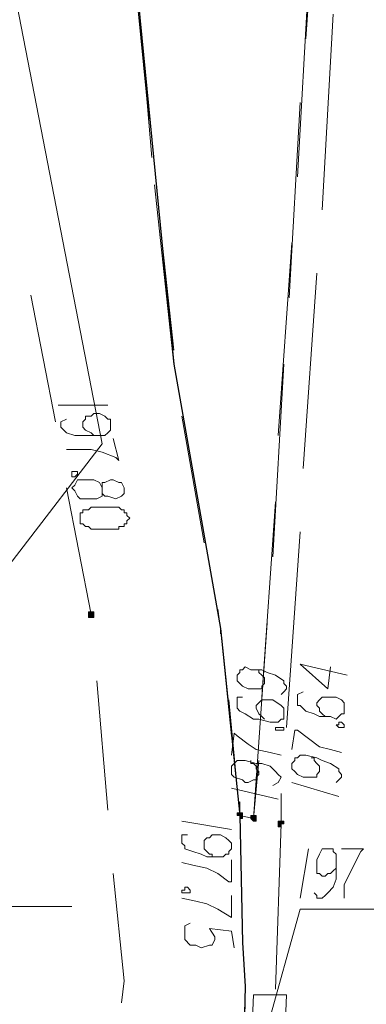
# Model space of a CAD drawing. Header units: metres. Extents: x 7431553 to 7432401, y 5544342 to 5544539.
# Tile 26 of 180: x 7432069.62 to 7432074.95, y 5544431.23 to 5544446.36. Entities that reach past the tile are written whole.
import ezdxf

# ---------------------------------------------------------------- set-up
doc = ezdxf.new("R2010")
doc.units = ezdxf.units.M
doc.header["$MEASUREMENT"] = 0
doc.layers.add('BG-PR90-PB-PZT-PZT01_2026_04_14$0$MAPA DCP', color=7, linetype='Continuous', lineweight=0)
doc.layers.add('PRIMETECH_XREF', color=7, linetype='Continuous', lineweight=5)

# ---------------------------------------------------------------- blocks, each defined once
blk = doc.blocks.new('BG-PR90-PB-PZT-PZT01_2026_04_14$0$Naddrwiną2025_v2klauzulap')
at = {"layer": 'BG-PR90-PB-PZT-PZT01_2026_04_14$0$MAPA DCP', "linetype": 'Continuous', "lineweight": 0, "transparency": 33554559}
for points in [[(7431728.342, 5544487.809), (7431728.342, 5544487.809), (7431728.342, 5544487.809), (7431728.342, 5544487.809), (7431728.385, 5544487.809), (7431728.385, 5544487.809), (7431728.385, 5544487.851), (7431728.385, 5544487.851), (7431728.385, 5544487.851), (7431728.342, 5544487.851), (7431728.342, 5544487.893), (7431728.342, 5544487.893), (7431728.342, 5544487.893), (7431728.3, 5544487.893), (7431728.3, 5544487.893), (7431728.3, 5544487.851), (7431728.3, 5544487.851), (7431728.3, 5544487.851), (7431728.3, 5544487.851), (7431728.3, 5544487.809), (7431728.3, 5544487.809), (7431728.3, 5544487.809), (7431728.3, 5544487.809), (7431728.3, 5544487.809), (7431728.3, 5544487.809)], [(7431728.258, 5544487.385), (7431728.258, 5544487.385), (7431728.258, 5544487.385), (7431728.3, 5544487.428), (7431728.3, 5544487.428), (7431728.3, 5544487.428), (7431728.3, 5544487.428), (7431728.3, 5544487.47), (7431728.3, 5544487.47), (7431728.3, 5544487.47), (7431728.258, 5544487.47), (7431728.258, 5544487.47), (7431728.258, 5544487.47), (7431728.258, 5544487.47), (7431728.215, 5544487.47), (7431728.215, 5544487.47), (7431728.215, 5544487.47), (7431728.215, 5544487.47), (7431728.215, 5544487.428), (7431728.215, 5544487.428), (7431728.215, 5544487.428), (7431728.215, 5544487.428), (7431728.215, 5544487.385)], [(7431728.215, 5544487.174), (7431728.215, 5544487.174), (7431728.215, 5544487.174), (7431728.215, 5544487.216), (7431728.258, 5544487.216), (7431728.258, 5544487.216), (7431728.258, 5544487.216), (7431728.258, 5544487.258), (7431728.258, 5544487.258), (7431728.215, 5544487.258), (7431728.215, 5544487.258), (7431728.215, 5544487.258), (7431728.215, 5544487.258), (7431728.173, 5544487.258), (7431728.173, 5544487.258), (7431728.173, 5544487.258), (7431728.173, 5544487.258), (7431728.173, 5544487.258), (7431728.173, 5544487.216), (7431728.173, 5544487.216), (7431728.173, 5544487.216), (7431728.173, 5544487.216), (7431728.173, 5544487.174), (7431728.173, 5544487.174), (7431728.173, 5544487.174)], [(7431725.125, 5544484.888), (7431725.125, 5544484.888), (7431725.125, 5544484.888), (7431725.167, 5544484.888), (7431725.167, 5544484.888), (7431725.167, 5544484.888), (7431725.167, 5544484.93), (7431725.167, 5544484.93), (7431725.167, 5544484.93), (7431725.167, 5544484.972), (7431725.125, 5544484.972), (7431725.125, 5544484.972), (7431725.125, 5544484.972), (7431725.125, 5544484.972), (7431725.083, 5544484.972), (7431725.083, 5544484.972), (7431725.083, 5544484.93), (7431725.083, 5544484.93), (7431725.083, 5544484.93), (7431725.083, 5544484.888), (7431725.083, 5544484.888), (7431725.083, 5544484.888), (7431725.083, 5544484.888)]]:
    blk.add_hatch(color=256, dxfattribs=at).paths.add_polyline_path(points)
at = {"layer": 'BG-PR90-PB-PZT-PZT01_2026_04_14$0$MAPA DCP', "linetype": 'Continuous', "lineweight": 25, "transparency": 33554687}
blk.add_lwpolyline([(7431670.684, 5544491.322), (7431671.7, 5544491.238), (7431672.674, 5544491.111), (7431695.492, 5544486.835), (7431697.481, 5544486.454), (7431702.773, 5544486.115), (7431709.038, 5544485.734), (7431711.367, 5544485.565), (7431714.372, 5544485.523), (7431721.273, 5544486.2), (7431725.337, 5544486.92), (7431728.215, 5544487.216), (7431730.163, 5544487.258), (7431730.84, 5544487.301), (7431739.434, 5544487.089), (7431770.083, 5544486.158)], dxfattribs=at)
at = {"layer": 'BG-PR90-PB-PZT-PZT01_2026_04_14$0$MAPA DCP', "color": 24, "linetype": 'Continuous', "lineweight": 18, "true_color": 0x9a3300, "transparency": 33554687}
blk.add_lwpolyline([(7431731.475, 5544487.639), (7431729.655, 5544488.147), (7431729.655, 5544491.195)], dxfattribs=at)
at = {"layer": 'BG-PR90-PB-PZT-PZT01_2026_04_14$0$MAPA DCP', "color": 24, "linetype": 'Continuous', "lineweight": 9, "true_color": 0x9a3300, "transparency": 33554687}
for points in [[(7431728.723, 5544488.782), (7431728.723, 5544489.121), (7431728.766, 5544489.079), (7431728.935, 5544488.994), (7431729.104, 5544488.909), (7431729.274, 5544488.825), (7431729.485, 5544488.825)], [(7431729.401, 5544488.359), (7431729.443, 5544488.401), (7431729.485, 5544488.401), (7431729.485, 5544488.486), (7431729.443, 5544488.528), (7431729.401, 5544488.571), (7431729.316, 5544488.655), (7431729.189, 5544488.698), (7431729.104, 5544488.698), (7431728.935, 5544488.698), (7431728.85, 5544488.698), (7431728.808, 5544488.698), (7431728.766, 5544488.655), (7431728.723, 5544488.655), (7431728.723, 5544488.613), (7431728.723, 5544488.571), (7431728.723, 5544488.528), (7431728.723, 5544488.486), (7431728.808, 5544488.444), (7431728.893, 5544488.401), (7431728.935, 5544488.401), (7431728.977, 5544488.401), (7431729.062, 5544488.401), (7431729.104, 5544488.401), (7431729.104, 5544488.444), (7431729.147, 5544488.486), (7431729.147, 5544488.528), (7431729.104, 5544488.571), (7431729.104, 5544488.613), (7431729.062, 5544488.655), (7431729.02, 5544488.698)], [(7431728.723, 5544488.274), (7431729.485, 5544488.147)]]:
    blk.add_lwpolyline(points, dxfattribs=at)
at = {"layer": 'BG-PR90-PB-PZT-PZT01_2026_04_14$0$MAPA DCP', "color": 1, "linetype": 'Continuous', "lineweight": 18, "transparency": 33554687}
blk.add_lwpolyline([(7431658.365, 5544473.924), (7431661.371, 5544479.342), (7431661.667, 5544486.666), (7431662.26, 5544486.962), (7431666.366, 5544488.528), (7431671.531, 5544488.867), (7431684.104, 5544486.412), (7431694.01, 5544484.591), (7431708.234, 5544483.152), (7431711.197, 5544482.983), (7431711.409, 5544482.94), (7431722.5, 5544485.099), (7431725.802, 5544482.559), (7431743.117, 5544482.517), (7431770.083, 5544481.755)], dxfattribs=at)
at = {"layer": 'BG-PR90-PB-PZT-PZT01_2026_04_14$0$MAPA DCP', "linetype": 'Continuous', "lineweight": 9, "transparency": 33554687}
for points in [[(7431725.929, 5544488.613), (7431726.268, 5544488.571), (7431725.887, 5544488.147), (7431726.056, 5544488.867)], [(7431726.31, 5544488.19), (7431726.353, 5544488.105), (7431726.522, 5544488.105), (7431726.522, 5544488.147), (7431726.607, 5544488.232), (7431726.649, 5544488.359), (7431726.691, 5544488.444), (7431726.691, 5544488.613), (7431726.734, 5544488.698), (7431726.691, 5544488.74), (7431726.649, 5544488.782), (7431726.649, 5544488.825), (7431726.607, 5544488.825), (7431726.564, 5544488.825), (7431726.522, 5544488.825), (7431726.48, 5544488.825), (7431726.437, 5544488.782), (7431726.395, 5544488.698), (7431726.395, 5544488.613), (7431726.395, 5544488.571), (7431726.395, 5544488.486), (7431726.437, 5544488.444), (7431726.48, 5544488.401), (7431726.522, 5544488.401), (7431726.564, 5544488.444), (7431726.607, 5544488.444), (7431726.649, 5544488.486), (7431726.691, 5544488.528)], [(7431727.199, 5544488.02), (7431726.903, 5544488.063), (7431726.903, 5544488.105), (7431727.03, 5544488.274), (7431727.157, 5544488.444), (7431727.199, 5544488.613), (7431727.242, 5544488.782)], [(7431727.707, 5544488.698), (7431727.665, 5544488.74), (7431727.623, 5544488.782), (7431727.58, 5544488.782), (7431727.538, 5544488.74), (7431727.496, 5544488.74), (7431727.411, 5544488.613), (7431727.369, 5544488.486), (7431727.326, 5544488.401), (7431727.284, 5544488.232), (7431727.284, 5544488.147), (7431727.326, 5544488.105), (7431727.326, 5544488.063), (7431727.369, 5544488.063), (7431727.411, 5544488.02), (7431727.453, 5544488.02), (7431727.496, 5544488.02), (7431727.538, 5544488.063), (7431727.58, 5544488.105), (7431727.623, 5544488.19), (7431727.623, 5544488.232), (7431727.623, 5544488.274), (7431727.623, 5544488.359), (7431727.623, 5544488.401), (7431727.58, 5544488.401), (7431727.538, 5544488.444), (7431727.496, 5544488.444), (7431727.453, 5544488.444), (7431727.411, 5544488.401), (7431727.369, 5544488.359), (7431727.326, 5544488.359), (7431727.326, 5544488.317)], [(7431727.707, 5544488.02), (7431727.919, 5544488.74)], [(7431726.353, 5544487.851), (7431726.31, 5544487.893), (7431726.268, 5544487.936), (7431726.226, 5544487.936), (7431726.183, 5544487.893), (7431726.141, 5544487.893), (7431726.056, 5544487.766), (7431726.014, 5544487.639), (7431725.972, 5544487.555), (7431725.972, 5544487.385), (7431725.929, 5544487.301), (7431725.972, 5544487.258), (7431725.972, 5544487.216), (7431726.014, 5544487.216), (7431726.056, 5544487.174), (7431726.099, 5544487.174), (7431726.141, 5544487.174), (7431726.183, 5544487.216), (7431726.226, 5544487.258), (7431726.268, 5544487.343), (7431726.268, 5544487.385), (7431726.268, 5544487.428), (7431726.268, 5544487.512), (7431726.268, 5544487.555), (7431726.226, 5544487.555), (7431726.183, 5544487.597), (7431726.141, 5544487.597), (7431726.099, 5544487.597), (7431726.056, 5544487.555), (7431726.014, 5544487.512), (7431725.972, 5544487.512), (7431725.972, 5544487.47)], [(7431726.395, 5544487.258), (7431726.395, 5544487.174), (7431726.564, 5544487.174), (7431726.607, 5544487.216), (7431726.649, 5544487.301), (7431726.734, 5544487.428), (7431726.734, 5544487.512), (7431726.776, 5544487.682), (7431726.776, 5544487.766), (7431726.776, 5544487.809), (7431726.734, 5544487.851), (7431726.734, 5544487.893), (7431726.691, 5544487.893), (7431726.607, 5544487.893), (7431726.564, 5544487.893), (7431726.522, 5544487.851), (7431726.437, 5544487.724), (7431726.437, 5544487.682), (7431726.437, 5544487.639), (7431726.437, 5544487.555), (7431726.48, 5544487.512), (7431726.522, 5544487.47), (7431726.564, 5544487.47), (7431726.649, 5544487.512), (7431726.691, 5544487.555), (7431726.734, 5544487.597)], [(7431727.284, 5544487.089), (7431726.945, 5544487.131), (7431726.988, 5544487.174), (7431727.115, 5544487.343), (7431727.199, 5544487.47), (7431727.242, 5544487.682), (7431727.284, 5544487.851)], [(7431727.75, 5544487.724), (7431727.707, 5544487.809), (7431727.623, 5544487.851), (7431727.58, 5544487.809), (7431727.538, 5544487.766), (7431727.453, 5544487.682), (7431727.411, 5544487.555), (7431727.411, 5544487.47), (7431727.369, 5544487.301), (7431727.369, 5544487.216), (7431727.369, 5544487.174), (7431727.411, 5544487.131), (7431727.453, 5544487.089), (7431727.496, 5544487.089), (7431727.538, 5544487.089), (7431727.58, 5544487.089), (7431727.623, 5544487.131), (7431727.665, 5544487.258), (7431727.707, 5544487.301), (7431727.707, 5544487.343), (7431727.665, 5544487.428), (7431727.665, 5544487.47), (7431727.623, 5544487.47), (7431727.58, 5544487.512), (7431727.538, 5544487.512), (7431727.496, 5544487.47), (7431727.453, 5544487.47), (7431727.411, 5544487.428), (7431727.411, 5544487.385), (7431727.369, 5544487.385)], [(7431727.792, 5544487.089), (7431727.961, 5544487.809)], [(7431728.427, 5544487.089), (7431728.3, 5544486.327)], [(7431728.512, 5544486.412), (7431728.512, 5544486.327), (7431728.639, 5544486.327), (7431728.681, 5544486.369), (7431728.723, 5544486.369), (7431728.766, 5544486.496), (7431728.808, 5544486.623), (7431728.85, 5544486.708), (7431728.85, 5544486.877), (7431728.85, 5544486.962), (7431728.808, 5544487.004), (7431728.808, 5544487.047), (7431728.766, 5544487.047), (7431728.723, 5544487.089), (7431728.681, 5544487.089), (7431728.639, 5544487.089), (7431728.596, 5544487.047), (7431728.554, 5544487.004), (7431728.512, 5544486.92), (7431728.512, 5544486.835), (7431728.512, 5544486.793), (7431728.554, 5544486.75), (7431728.554, 5544486.708), (7431728.596, 5544486.666), (7431728.639, 5544486.666), (7431728.681, 5544486.666), (7431728.723, 5544486.666), (7431728.766, 5544486.708), (7431728.808, 5544486.75), (7431728.808, 5544486.793), (7431728.85, 5544486.793)], [(7431728.893, 5544487.089), (7431729.231, 5544487.089), (7431729.231, 5544487.047), (7431729.104, 5544486.877), (7431729.02, 5544486.708), (7431728.977, 5544486.496), (7431728.935, 5544486.327)], [(7431729.443, 5544487.089), (7431729.782, 5544487.089), (7431729.655, 5544486.877), (7431729.57, 5544486.708), (7431729.528, 5544486.539), (7431729.485, 5544486.327)], [(7431730.247, 5544487.131), (7431729.993, 5544487.089), (7431729.951, 5544486.75), (7431730.078, 5544486.835), (7431730.12, 5544486.835), (7431730.205, 5544486.793), (7431730.205, 5544486.75), (7431730.247, 5544486.623), (7431730.205, 5544486.539), (7431730.205, 5544486.454), (7431730.12, 5544486.369), (7431730.036, 5544486.369), (7431729.951, 5544486.369), (7431729.909, 5544486.369), (7431729.866, 5544486.454)], [(7431722.416, 5544485.269), (7431722.754, 5544485.353), (7431722.712, 5544485.311), (7431722.627, 5544485.099), (7431722.585, 5544484.93), (7431722.585, 5544484.718), (7431722.585, 5544484.549)], [(7431723.178, 5544485.099), (7431723.262, 5544485.099), (7431723.305, 5544485.142), (7431723.305, 5544485.184), (7431723.347, 5544485.311), (7431723.305, 5544485.396), (7431723.262, 5544485.438), (7431723.22, 5544485.438), (7431723.178, 5544485.438), (7431723.093, 5544485.396), (7431723.093, 5544485.353), (7431723.051, 5544485.269), (7431723.051, 5544485.226), (7431723.093, 5544485.142), (7431723.093, 5544485.099), (7431723.178, 5544485.099), (7431723.093, 5544485.057), (7431723.051, 5544484.972), (7431723.051, 5544484.845), (7431723.051, 5544484.718), (7431723.135, 5544484.676), (7431723.178, 5544484.634), (7431723.22, 5544484.676), (7431723.305, 5544484.718), (7431723.347, 5544484.761), (7431723.347, 5544484.888), (7431723.347, 5544484.93), (7431723.347, 5544485.015), (7431723.305, 5544485.099), (7431723.22, 5544485.099)], [(7431721.908, 5544485.184), (7431721.908, 5544484.422)], [(7431722.119, 5544484.549), (7431722.162, 5544484.464), (7431722.246, 5544484.464), (7431722.289, 5544484.507), (7431722.331, 5544484.549), (7431722.373, 5544484.676), (7431722.373, 5544484.803), (7431722.373, 5544484.888), (7431722.373, 5544485.057), (7431722.373, 5544485.142), (7431722.331, 5544485.184), (7431722.289, 5544485.226), (7431722.246, 5544485.226), (7431722.162, 5544485.226), (7431722.119, 5544485.226), (7431722.119, 5544485.184), (7431722.077, 5544485.142), (7431722.035, 5544485.057), (7431722.035, 5544484.972), (7431722.077, 5544484.93), (7431722.077, 5544484.845), (7431722.119, 5544484.845), (7431722.162, 5544484.803), (7431722.204, 5544484.803), (7431722.246, 5544484.803), (7431722.289, 5544484.845), (7431722.331, 5544484.93), (7431722.373, 5544484.972)]]:
    blk.add_lwpolyline(points, dxfattribs=at)
for points in [[(7431726.818, 5544488.698), (7431726.818, 5544488.74), (7431726.776, 5544488.74), (7431726.776, 5544488.782), (7431726.818, 5544488.825), (7431726.861, 5544488.825), (7431726.861, 5544488.782), (7431726.861, 5544488.74)], [(7431726.903, 5544487.766), (7431726.861, 5544487.766), (7431726.861, 5544487.893), (7431726.903, 5544487.893), (7431726.903, 5544487.851), (7431726.903, 5544487.809)], [(7431729.358, 5544486.454), (7431729.401, 5544486.454), (7431729.401, 5544486.327), (7431729.358, 5544486.327), (7431729.358, 5544486.369), (7431729.316, 5544486.369), (7431729.316, 5544486.412)], [(7431723.643, 5544485.523), (7431723.601, 5544485.48), (7431723.559, 5544485.48), (7431723.559, 5544485.438), (7431723.516, 5544485.438), (7431723.516, 5544485.396), (7431723.474, 5544485.353), (7431723.474, 5544485.311), (7431723.474, 5544485.269), (7431723.474, 5544485.226), (7431723.474, 5544485.184), (7431723.474, 5544485.142), (7431723.474, 5544485.057), (7431723.474, 5544484.972), (7431723.474, 5544484.93), (7431723.516, 5544484.888), (7431723.516, 5544484.803), (7431723.559, 5544484.803), (7431723.559, 5544484.761), (7431723.601, 5544484.761), (7431723.643, 5544484.761), (7431723.686, 5544484.761), (7431723.728, 5544484.761), (7431723.728, 5544484.803), (7431723.77, 5544484.845), (7431723.77, 5544484.888), (7431723.813, 5544484.93), (7431723.813, 5544484.972), (7431723.813, 5544485.015), (7431723.813, 5544485.057), (7431723.813, 5544485.099), (7431723.813, 5544485.142), (7431723.813, 5544485.184), (7431723.813, 5544485.226), (7431723.813, 5544485.269), (7431723.813, 5544485.353), (7431723.77, 5544485.353), (7431723.77, 5544485.396), (7431723.77, 5544485.438), (7431723.728, 5544485.438), (7431723.728, 5544485.48), (7431723.686, 5544485.48)], [(7431722.966, 5544484.718), (7431723.008, 5544484.676), (7431723.008, 5544484.634), (7431722.924, 5544484.634), (7431722.924, 5544484.676), (7431722.924, 5544484.718)]]:
    blk.add_lwpolyline(points, close=True, dxfattribs=at)
at = {"layer": 'BG-PR90-PB-PZT-PZT01_2026_04_14$0$MAPA DCP', "linetype": 'Continuous', "lineweight": 18, "transparency": 33554687}
for points in [[(7431715.896, 5544488.655), (7431718.902, 5544488.486)], [(7431716.277, 5544488.232), (7431713.272, 5544488.444)], [(7431719.876, 5544488.401), (7431722.881, 5544488.19)], [(7431718.394, 5544488.105), (7431715.388, 5544488.274)], [(7431720.257, 5544487.978), (7431717.251, 5544488.147)], [(7431723.855, 5544488.147), (7431726.861, 5544487.936)], [(7431722.373, 5544487.809), (7431719.41, 5544488.02)], [(7431724.236, 5544487.724), (7431721.273, 5544487.893)], [(7431726.395, 5544487.555), (7431723.389, 5544487.766)], [(7431727.877, 5544487.851), (7431728.342, 5544487.851), (7431730.882, 5544487.766)], [(7431728.258, 5544487.428), (7431725.252, 5544487.639)], [(7431730.12, 5544487.258), (7431728.215, 5544487.216), (7431728.258, 5544487.428), (7431727.369, 5544487.512)], [(7431726.437, 5544487.047), (7431728.215, 5544487.216), (7431728.258, 5544487.428)], [(7431731.009, 5544487.301), (7431732.999, 5544487.258)], [(7431734.1, 5544487.216), (7431731.094, 5544487.301)], [(7431728.004, 5544487.216), (7431728.215, 5544487.216), (7431729.993, 5544487.258)], [(7431725.04, 5544486.877), (7431725.337, 5544486.92), (7431726.988, 5544487.089)], [(7431722.458, 5544486.412), (7431725.337, 5544486.92), (7431725.421, 5544486.92)], [(7431722.077, 5544486.327), (7431724.024, 5544486.666)], [(7431718.521, 5544485.904), (7431721.273, 5544486.2), (7431721.484, 5544486.242)], [(7431719.071, 5544485.988), (7431721.061, 5544486.2)], [(7431714.542, 5544485.523), (7431717.505, 5544485.819)], [(7431716.108, 5544485.692), (7431718.098, 5544485.861)], [(7431731.094, 5544485.396), (7431730.755, 5544485.438), (7431729.104, 5544485.269)], [(7431728.131, 5544485.184), (7431726.141, 5544485.015)], [(7431725.125, 5544484.93), (7431723.178, 5544484.549)], [(7431722.162, 5544484.38), (7431720.214, 5544483.999)]]:
    blk.add_lwpolyline(points, dxfattribs=at)
at = {"layer": 'BG-PR90-PB-PZT-PZT01_2026_04_14$0$MAPA DCP', "linetype": 'Continuous', "lineweight": 0, "transparency": 33554687}
for points in [[(7431728.342, 5544487.809), (7431728.342, 5544487.809), (7431728.342, 5544487.809), (7431728.342, 5544487.809), (7431728.385, 5544487.809), (7431728.385, 5544487.809), (7431728.385, 5544487.851), (7431728.385, 5544487.851), (7431728.385, 5544487.851), (7431728.342, 5544487.851), (7431728.342, 5544487.893), (7431728.342, 5544487.893), (7431728.342, 5544487.893), (7431728.3, 5544487.893), (7431728.3, 5544487.893), (7431728.3, 5544487.851), (7431728.3, 5544487.851), (7431728.3, 5544487.851), (7431728.3, 5544487.851), (7431728.3, 5544487.809), (7431728.3, 5544487.809), (7431728.3, 5544487.809), (7431728.3, 5544487.809), (7431728.3, 5544487.809)], [(7431728.258, 5544487.385), (7431728.258, 5544487.385), (7431728.258, 5544487.385), (7431728.3, 5544487.428), (7431728.3, 5544487.428), (7431728.3, 5544487.428), (7431728.3, 5544487.428), (7431728.3, 5544487.47), (7431728.3, 5544487.47), (7431728.3, 5544487.47), (7431728.258, 5544487.47), (7431728.258, 5544487.47), (7431728.258, 5544487.47), (7431728.258, 5544487.47), (7431728.215, 5544487.47), (7431728.215, 5544487.47), (7431728.215, 5544487.47), (7431728.215, 5544487.47), (7431728.215, 5544487.428), (7431728.215, 5544487.428), (7431728.215, 5544487.428), (7431728.215, 5544487.428), (7431728.215, 5544487.385)], [(7431728.215, 5544487.174), (7431728.215, 5544487.174), (7431728.215, 5544487.174), (7431728.215, 5544487.216), (7431728.258, 5544487.216), (7431728.258, 5544487.216), (7431728.258, 5544487.216), (7431728.258, 5544487.258), (7431728.258, 5544487.258), (7431728.215, 5544487.258), (7431728.215, 5544487.258), (7431728.215, 5544487.258), (7431728.215, 5544487.258), (7431728.173, 5544487.258), (7431728.173, 5544487.258), (7431728.173, 5544487.258), (7431728.173, 5544487.258), (7431728.173, 5544487.258), (7431728.173, 5544487.216), (7431728.173, 5544487.216), (7431728.173, 5544487.216), (7431728.173, 5544487.216), (7431728.173, 5544487.174), (7431728.173, 5544487.174)], [(7431725.125, 5544484.888), (7431725.125, 5544484.888), (7431725.125, 5544484.888), (7431725.167, 5544484.888), (7431725.167, 5544484.888), (7431725.167, 5544484.888), (7431725.167, 5544484.93), (7431725.167, 5544484.93), (7431725.167, 5544484.93), (7431725.167, 5544484.972), (7431725.125, 5544484.972), (7431725.125, 5544484.972), (7431725.125, 5544484.972), (7431725.125, 5544484.972), (7431725.083, 5544484.972), (7431725.083, 5544484.972), (7431725.083, 5544484.93), (7431725.083, 5544484.93), (7431725.083, 5544484.93), (7431725.083, 5544484.888), (7431725.083, 5544484.888), (7431725.083, 5544484.888), (7431725.083, 5544484.888)]]:
    blk.add_lwpolyline(points, close=True, dxfattribs=at)
at = {"layer": 'BG-PR90-PB-PZT-PZT01_2026_04_14$0$MAPA DCP', "color": 24, "linetype": 'Continuous', "lineweight": 18, "true_color": 0x9a3300, "transparency": 33554687}
blk.add_lwpolyline([(7431731.941, 5544487.385), (7431730.967, 5544487.428), (7431730.967, 5544487.936), (7431731.983, 5544487.893)], close=True, dxfattribs=at)
at = {"layer": 'BG-PR90-PB-PZT-PZT01_2026_04_14$0$MAPA DCP', "color": 30, "linetype": 'Continuous', "lineweight": 18, "true_color": 0xff6500, "transparency": 33554687}
blk.add_lwpolyline([(7431727.157, 5544480.951), (7431729.612, 5544481.586), (7431729.612, 5544484.634)], dxfattribs=at)
blk = doc.blocks.new('BG-PR90-PB-PZT-PZT01_2026_04_14')
at = {"layer": 'BG-PR90-PB-PZT-PZT01_2026_04_14$0$MAPA DCP', "rotation": 270}
blk.add_blockref('BG-PR90-PB-PZT-PZT01_2026_04_14$0$Naddrwiną2025_v2klauzulap', (1887585.788, 12976162.34), dxfattribs=at)

msp = doc.modelspace()

# ---------------------------------------------------------------- block references
at = {"layer": 'PRIMETECH_XREF', "linetype": 'Continuous', "lineweight": 0, "rotation": 360}
msp.add_blockref('BG-PR90-PB-PZT-PZT01_2026_04_14', (0, 0), dxfattribs=at)

doc.saveas('drawing.dxf')
